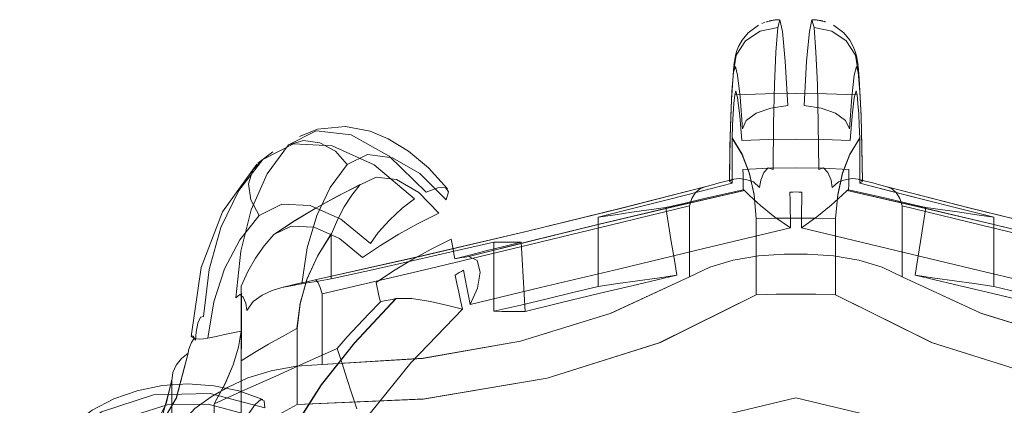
# Model space of a CAD drawing. Header units: metres. Extents: x -16.8 to 29.9, y -11.9 to 37.1.
# Tile 29 of 202: x -6.6439 to -6.6156, y 7.9704 to 7.9815. Entities that reach past the tile are written whole.
import ezdxf

# ---------------------------------------------------------------- set-up
doc = ezdxf.new("R2010")
doc.units = ezdxf.units.M
doc.layers.add('P-SANR-FIXT', color=7, linetype='Continuous', lineweight=5)

# ---------------------------------------------------------------- blocks, each defined once
blk = doc.blocks.new('TORNEIRA DE JARDIM COM BICO PARA MANGUEIRA - 1130_BC_Cromado-2213981-EXPLODE')
at = {"layer": 'P-SANR-FIXT'}
for p, q in [((-6.622475, 7.981388), (-6.622572, 7.98135)), ((-6.636654, 7.977659), (-6.637084, 7.977334)), ((-6.637564, 7.969165), (-6.637564, 7.97328))]:
    blk.add_line(p, q, dxfattribs=at)
for points in [[(-6.622063, 7.981461, 0), (-6.622071, 7.981461, 0), (-6.622079, 7.98146, 0), (-6.622087, 7.98146, 0), (-6.622095, 7.98146, 0), (-6.622103, 7.98146, 0), (-6.622111, 7.981459, 0), (-6.622119, 7.981459, 0), (-6.622127, 7.981458, 0), (-6.622135, 7.981458, 0), (-6.622143, 7.981457, 0), (-6.622159, 7.981456, 0), (-6.622174, 7.981454, 0), (-6.62219, 7.981453, 0), (-6.622205, 7.981451, 0), (-6.62222, 7.981449, 0), (-6.622235, 7.981447, 0), (-6.62225, 7.981445, 0), (-6.622279, 7.98144, 0), (-6.622286, 7.981438, 0), (-6.622294, 7.981437, 0), (-6.622301, 7.981436, 0), (-6.622308, 7.981434, 0), (-6.622315, 7.981433, 0), (-6.622322, 7.981431, 0), (-6.622329, 7.98143, 0), (-6.622336, 7.981428, 0), (-6.622343, 7.981427, 0), (-6.62235, 7.981425, 0), (-6.622357, 7.981423, 0), (-6.622411, 7.981409, 0), (-6.622417, 7.981407, 0), (-6.622424, 7.981405, 0), (-6.62243, 7.981403, 0), (-6.622437, 7.981401, 0), (-6.622443, 7.981399, 0)], [(-6.621825, 7.978988, 0), (-6.6219, 7.980268, 0), (-6.62198, 7.981123, 0), (-6.622056, 7.981458, 0), (-6.622117, 7.981234, 0)], [(-6.621068, 7.981234, 0), (-6.621129, 7.981458, 0), (-6.621204, 7.981123, 0), (-6.621285, 7.980266, 0), (-6.621359, 7.978988, 0)], [(-6.621122, 7.981461, 0), (-6.621114, 7.981461, 0), (-6.621105, 7.98146, 0), (-6.621097, 7.98146, 0), (-6.621089, 7.98146, 0), (-6.621081, 7.98146, 0), (-6.621073, 7.981459, 0), (-6.621065, 7.981459, 0), (-6.621057, 7.981458, 0), (-6.621049, 7.981458, 0), (-6.621042, 7.981457, 0), (-6.621026, 7.981456, 0), (-6.62101, 7.981454, 0), (-6.620995, 7.981453, 0), (-6.62098, 7.981451, 0), (-6.620965, 7.981449, 0), (-6.62095, 7.981447, 0), (-6.62092, 7.981442, 0), (-6.620891, 7.981437, 0), (-6.620884, 7.981436, 0), (-6.620877, 7.981434, 0), (-6.62087, 7.981433, 0), (-6.620862, 7.981431, 0), (-6.620855, 7.98143, 0), (-6.620849, 7.981428, 0), (-6.620842, 7.981426, 0), (-6.620835, 7.981425, 0), (-6.620828, 7.981423, 0), (-6.620774, 7.981409, 0), (-6.620767, 7.981407, 0), (-6.620761, 7.981405, 0), (-6.620754, 7.981403, 0), (-6.620748, 7.981401, 0), (-6.620741, 7.981399, 0)], [(-6.623388, 7.979956, 0), (-6.62331, 7.98044, 0), (-6.62304, 7.980853, 0), (-6.62262, 7.981132, 0), (-6.622117, 7.981234, 0)], [(-6.622117, 7.981234, 0), (-6.62262, 7.981132, 0), (-6.62304, 7.980853, 0), (-6.62331, 7.98044, 0), (-6.623388, 7.979956, 0)], [(-6.622673, 7.9813, 0), (-6.622967, 7.981081, 0), (-6.623141, 7.980869, 0), (-6.623241, 7.98069, 0), (-6.623299, 7.980544, 0), (-6.623334, 7.980422, 0), (-6.623381, 7.980155, 0)], [(-6.622117, 7.981234, 0), (-6.62217, 7.980525, 0), (-6.62221, 7.979594, 0), (-6.622236, 7.97847, 0), (-6.622248, 7.977156, 0)], [(-6.620936, 7.977156, 0), (-6.620948, 7.97847, 0), (-6.620975, 7.979598, 0), (-6.621015, 7.980527, 0), (-6.621068, 7.981234, 0)], [(-6.621068, 7.981234, 0), (-6.620562, 7.981131, 0), (-6.620142, 7.98085, 0), (-6.619873, 7.980437, 0), (-6.619796, 7.979956, 0)], [(-6.619796, 7.979956, 0), (-6.619873, 7.980437, 0), (-6.620142, 7.98085, 0), (-6.620561, 7.981131, 0), (-6.621068, 7.981234, 0)], [(-6.620511, 7.9813, 0), (-6.620217, 7.981081, 0), (-6.620044, 7.980869, 0), (-6.619944, 7.98069, 0), (-6.619886, 7.980544, 0), (-6.61985, 7.980422, 0), (-6.619803, 7.980155, 0)], [(-6.623384, 7.980135, 0), (-6.623452, 7.979159, 0), (-6.62349, 7.978089, 0), (-6.623509, 7.976812, 0)], [(-6.623507, 7.976808, 0), (-6.623492, 7.97781, 0), (-6.623468, 7.978674, 0), (-6.623433, 7.979396, 0), (-6.623388, 7.979956, 0)], [(-6.623388, 7.979956, 0), (-6.623336, 7.980113, 0), (-6.623271, 7.979866, 0), (-6.6232, 7.979245, 0), (-6.623132, 7.978317, 0)], [(-6.620053, 7.978317, 0), (-6.619985, 7.979243, 0), (-6.619914, 7.979866, 0), (-6.619848, 7.980113, 0), (-6.619796, 7.979956, 0)], [(-6.619675, 7.976812, 0), (-6.619713, 7.978699, 0), (-6.619769, 7.979771, 0), (-6.619801, 7.980135, 0)], [(-6.619796, 7.979956, 0), (-6.619752, 7.979398, 0), (-6.619717, 7.978678, 0), (-6.619692, 7.97781, 0), (-6.619678, 7.976808, 0)], [(-6.62315, 7.977982, 0), (-6.623208, 7.9787, 0), (-6.623271, 7.979216, 0), (-6.623324, 7.979411, 0), (-6.623355, 7.979295, 0)], [(-6.61983, 7.979295, 0), (-6.619861, 7.979411, 0), (-6.619913, 7.979216, 0), (-6.619976, 7.9787, 0), (-6.620034, 7.977982, 0)], [(-6.623355, 7.979295, 0), (-6.623379, 7.979047, 0), (-6.623399, 7.978757, 0), (-6.623416, 7.978426, 0), (-6.623429, 7.978057, 0)], [(-6.61983, 7.979295, 0), (-6.62071, 7.979329, 0), (-6.621592, 7.97934, 0), (-6.622475, 7.979329, 0), (-6.623355, 7.979295, 0)], [(-6.623355, 7.979295, 0), (-6.622475, 7.979329, 0), (-6.621592, 7.97934, 0), (-6.62071, 7.979329, 0), (-6.61983, 7.979295, 0)], [(-6.619755, 7.978057, 0), (-6.619769, 7.978426, 0), (-6.619785, 7.978757, 0), (-6.619806, 7.979047, 0), (-6.61983, 7.979295, 0)], [(-6.623132, 7.978317, 0), (-6.623022, 7.978558, 0), (-6.622737, 7.978769, 0), (-6.622317, 7.97892, 0), (-6.621825, 7.978988, 0)], [(-6.621359, 7.978988, 0), (-6.620868, 7.97892, 0), (-6.620448, 7.978769, 0), (-6.620162, 7.978558, 0), (-6.620053, 7.978317, 0)], [(-6.636206, 7.977864, 0), (-6.635407, 7.978265, 0), (-6.634399, 7.978153, 0), (-6.633302, 7.977539, 0), (-6.632243, 7.976497, 0)], [(-6.631624, 7.976591, 0), (-6.632174, 7.977197, 0), (-6.632749, 7.97768, 0), (-6.63333, 7.978036, 0), (-6.633851, 7.978252, 0), (-6.634568, 7.978389, 0), (-6.63537, 7.97831, 0), (-6.635887, 7.978102, 0)], [(-6.636207, 7.977864, 0), (-6.635776, 7.977986, 0), (-6.635301, 7.977919, 0), (-6.634856, 7.977676, 0), (-6.634511, 7.977296, 0)], [(-6.634511, 7.977296, 0), (-6.634856, 7.977676, 0), (-6.635301, 7.977919, 0), (-6.635776, 7.977986, 0), (-6.636206, 7.977864, 0)], [(-6.622734, 7.975737, 0), (-6.622795, 7.976417, 0), (-6.622932, 7.977038, 0), (-6.623143, 7.977589, 0), (-6.62343, 7.978064, 0)], [(-6.62343, 7.978064, 0), (-6.62343, 7.977739, 0), (-6.62343, 7.977413, 0), (-6.62343, 7.977088, 0), (-6.62343, 7.976762, 0)], [(-6.623429, 7.978057, 0), (-6.623148, 7.977595, 0), (-6.622937, 7.977055, 0), (-6.622798, 7.976436, 0), (-6.622734, 7.975737, 0)], [(-6.620034, 7.977982, 0), (-6.620812, 7.978015, 0), (-6.621592, 7.978026, 0), (-6.622373, 7.978015, 0), (-6.62315, 7.977982, 0)], [(-6.619755, 7.978064, 0), (-6.620042, 7.977587, 0), (-6.620254, 7.977032, 0), (-6.620389, 7.976416, 0), (-6.620451, 7.975737, 0)], [(-6.62045, 7.975737, 0), (-6.620387, 7.976436, 0), (-6.620248, 7.977055, 0), (-6.620036, 7.977595, 0), (-6.619755, 7.978057, 0)], [(-6.619755, 7.976762, 0), (-6.619755, 7.977088, 0), (-6.619755, 7.977413, 0), (-6.619755, 7.977739, 0), (-6.619755, 7.978064, 0)], [(-6.637722, 7.973456, 0), (-6.637581, 7.9748, 0), (-6.637278, 7.975995, 0), (-6.636816, 7.977025, 0), (-6.636207, 7.977864, 0)], [(-6.632572, 7.976307, 0), (-6.63374, 7.97729, 0), (-6.634949, 7.977836, 0), (-6.636062, 7.977887, 0), (-6.636948, 7.977436, 0)], [(-6.636948, 7.977436, 0), (-6.637635, 7.97655, 0), (-6.638153, 7.975486, 0), (-6.638492, 7.974275, 0), (-6.638649, 7.97292, 0)], [(-6.63705, 7.97583, 0), (-6.637288, 7.976276, 0), (-6.637352, 7.976738, 0), (-6.637232, 7.977146, 0), (-6.636948, 7.977436, 0)], [(-6.636948, 7.977436, 0), (-6.637232, 7.977146, 0), (-6.637352, 7.976738, 0), (-6.637288, 7.976276, 0), (-6.63705, 7.97583, 0)], [(-6.631666, 7.976276, 0), (-6.632423, 7.977037, 0), (-6.633209, 7.977489, 0), (-6.633933, 7.977579, 0), (-6.634511, 7.977296, 0)], [(-6.639007, 7.972351, 0), (-6.638723, 7.974335, 0), (-6.638107, 7.975931, 0), (-6.637112, 7.977306, 0)], [(-6.634511, 7.977296, 0), (-6.635003, 7.976631, 0), (-6.635389, 7.975827, 0), (-6.635665, 7.974899, 0), (-6.635824, 7.973863, 0)], [(-6.623118, 7.977154, 0), (-6.622356, 7.977186, 0), (-6.621592, 7.977197, 0), (-6.620828, 7.977186, 0), (-6.620066, 7.977154, 0)], [(-6.623109, 7.976569, 0), (-6.623111, 7.976715, 0), (-6.623114, 7.976862, 0), (-6.623116, 7.977008, 0), (-6.623118, 7.977154, 0)], [(-6.622248, 7.977156, 0), (-6.622389, 7.977195, 0), (-6.622515, 7.977066, 0), (-6.622605, 7.976849, 0), (-6.62264, 7.976629, 0)], [(-6.620545, 7.976629, 0), (-6.620579, 7.976849, 0), (-6.620669, 7.977066, 0), (-6.620795, 7.977196, 0), (-6.620936, 7.977156, 0)], [(-6.620066, 7.977154, 0), (-6.620069, 7.977008, 0), (-6.620071, 7.976862, 0), (-6.620073, 7.976715, 0), (-6.620076, 7.976569, 0)], [(-6.63414, 7.976715, 0), (-6.633682, 7.976934, 0), (-6.633093, 7.976867, 0), (-6.632456, 7.976488, 0), (-6.631872, 7.975896, 0)], [(-6.623382, 7.976869, 0), (-6.623597, 7.976816, 0), (-6.623803, 7.976765, 0), (-6.623998, 7.976715, 0), (-6.62418, 7.976667, 0)], [(-6.623382, 7.976869, 0), (-6.623446, 7.976846, 0), (-6.623487, 7.976829, 0), (-6.623507, 7.976816, 0), (-6.623509, 7.976812, 0)], [(-6.623507, 7.976808, 0), (-6.623507, 7.976817, 0), (-6.623488, 7.976829, 0), (-6.623447, 7.976847, 0), (-6.623382, 7.976869, 0)], [(-6.62264, 7.976629, 0), (-6.622815, 7.976796, 0), (-6.623037, 7.976865, 0), (-6.62323, 7.976889, 0), (-6.623382, 7.976869, 0)], [(-6.619803, 7.976869, 0), (-6.619954, 7.976888, 0), (-6.620148, 7.976865, 0), (-6.620369, 7.976796, 0), (-6.620545, 7.976629, 0)], [(-6.619675, 7.976812, 0), (-6.619677, 7.976817, 0), (-6.619697, 7.976829, 0), (-6.619738, 7.976847, 0), (-6.619803, 7.976869, 0)], [(-6.619005, 7.976667, 0), (-6.619186, 7.976715, 0), (-6.619381, 7.976765, 0), (-6.619587, 7.976816, 0), (-6.619803, 7.976869, 0)], [(-6.619803, 7.976869, 0), (-6.619738, 7.976847, 0), (-6.619697, 7.976829, 0), (-6.619677, 7.976817, 0), (-6.619678, 7.976808, 0)], [(-6.634139, 7.976716, 0), (-6.634807, 7.976378, 0), (-6.635441, 7.976029, 0), (-6.636047, 7.975663, 0), (-6.636631, 7.975277, 0)], [(-6.636629, 7.975278, 0), (-6.636045, 7.975664, 0), (-6.635441, 7.976029, 0), (-6.63481, 7.976377, 0), (-6.63414, 7.976715, 0)], [(-6.62418, 7.976667, 0), (-6.626586, 7.976046, 0), (-6.629362, 7.975366, 0), (-6.632367, 7.974663, 0), (-6.635437, 7.973975, 0)], [(-6.635437, 7.973975, 0), (-6.63234, 7.974669, 0), (-6.629362, 7.975366, 0), (-6.626609, 7.97604, 0), (-6.62418, 7.976667, 0)], [(-6.634967, 7.975297, 0), (-6.634796, 7.975704, 0), (-6.6346, 7.976078, 0), (-6.634381, 7.976416, 0), (-6.634139, 7.976716, 0)], [(-6.632243, 7.976497, 0), (-6.631907, 7.976627, 0), (-6.63168, 7.97663, 0), (-6.631595, 7.976507, 0), (-6.631666, 7.976276, 0)], [(-6.62729, 7.975782, 0), (-6.626258, 7.976037, 0), (-6.625266, 7.976286, 0), (-6.624321, 7.976529, 0), (-6.62343, 7.976762, 0)], [(-6.62343, 7.976762, 0), (-6.624322, 7.976528, 0), (-6.625266, 7.976286, 0), (-6.626256, 7.976037, 0), (-6.62729, 7.975782, 0)], [(-6.623109, 7.976569, 0), (-6.623671, 7.976442, 0), (-6.62423, 7.976314, 0), (-6.624785, 7.976187, 0), (-6.625336, 7.976059, 0)], [(-6.625336, 7.976059, 0), (-6.624785, 7.976187, 0), (-6.62423, 7.976314, 0), (-6.623671, 7.976442, 0), (-6.623109, 7.976569, 0)], [(-6.62418, 7.976667, 0), (-6.624344, 7.976605, 0), (-6.624483, 7.976486, 0), (-6.62459, 7.976316, 0), (-6.624657, 7.976107, 0)], [(-6.62343, 7.976762, 0), (-6.623449, 7.976774, 0), (-6.623468, 7.976785, 0), (-6.623487, 7.976797, 0), (-6.623507, 7.976808, 0)], [(-6.623073, 7.976548, 0), (-6.623082, 7.976553, 0), (-6.623091, 7.976558, 0), (-6.6231, 7.976564, 0), (-6.623109, 7.976569, 0)], [(-6.620076, 7.976569, 0), (-6.620085, 7.976564, 0), (-6.620094, 7.976558, 0), (-6.620103, 7.976553, 0), (-6.620112, 7.976548, 0)], [(-6.620076, 7.976569, 0), (-6.619514, 7.976442, 0), (-6.618955, 7.976314, 0), (-6.618399, 7.976187, 0), (-6.617848, 7.976059, 0)], [(-6.617848, 7.976059, 0), (-6.618399, 7.976187, 0), (-6.618955, 7.976314, 0), (-6.619514, 7.976442, 0), (-6.620076, 7.976569, 0)], [(-6.619678, 7.976808, 0), (-6.619697, 7.976797, 0), (-6.619716, 7.976785, 0), (-6.619735, 7.976774, 0), (-6.619755, 7.976762, 0)], [(-6.615895, 7.975782, 0), (-6.616928, 7.976037, 0), (-6.617919, 7.976286, 0), (-6.618863, 7.976528, 0), (-6.619755, 7.976762, 0)], [(-6.619755, 7.976762, 0), (-6.618864, 7.976529, 0), (-6.617919, 7.976286, 0), (-6.616927, 7.976037, 0), (-6.615895, 7.975782, 0)], [(-6.607748, 7.973975, 0), (-6.610817, 7.974663, 0), (-6.613823, 7.975366, 0), (-6.616599, 7.976046, 0), (-6.619005, 7.976667, 0)], [(-6.618528, 7.976107, 0), (-6.618595, 7.976316, 0), (-6.618701, 7.976486, 0), (-6.618841, 7.976605, 0), (-6.619005, 7.976667, 0)], [(-6.619005, 7.976667, 0), (-6.616575, 7.97604, 0), (-6.613823, 7.975366, 0), (-6.610845, 7.974669, 0), (-6.607748, 7.973975, 0)], [(-6.633843, 7.975019, 0), (-6.633618, 7.97534, 0), (-6.633298, 7.975696, 0), (-6.632932, 7.976035, 0), (-6.632572, 7.976307, 0)], [(-6.631015, 7.974648, 0), (-6.629212, 7.975101, 0), (-6.627257, 7.975577, 0), (-6.625193, 7.976063, 0), (-6.623073, 7.976548, 0)], [(-6.623072, 7.976547, 0), (-6.6252, 7.976061, 0), (-6.627253, 7.975577, 0), (-6.629199, 7.975104, 0), (-6.631009, 7.974649, 0)], [(-6.621748, 7.975471, 0), (-6.622195, 7.975784, 0), (-6.622608, 7.976115, 0), (-6.622932, 7.976407, 0), (-6.623072, 7.976547, 0)], [(-6.62142, 7.976504, 0), (-6.621506, 7.976504, 0), (-6.621592, 7.976505, 0), (-6.621678, 7.976504, 0), (-6.621764, 7.976504, 0)], [(-6.621764, 7.976504, 0), (-6.62176, 7.976246, 0), (-6.621756, 7.975988, 0), (-6.621752, 7.97573, 0), (-6.621748, 7.975471, 0)], [(-6.620112, 7.976547, 0), (-6.620256, 7.976413, 0), (-6.620573, 7.976127, 0), (-6.620986, 7.975789, 0), (-6.621436, 7.975471, 0)], [(-6.621436, 7.975471, 0), (-6.621432, 7.97573, 0), (-6.621428, 7.975988, 0), (-6.621424, 7.976246, 0), (-6.62142, 7.976504, 0)], [(-6.620112, 7.976548, 0), (-6.617991, 7.976063, 0), (-6.615928, 7.975577, 0), (-6.613972, 7.975101, 0), (-6.612169, 7.974648, 0)], [(-6.612176, 7.974649, 0), (-6.613985, 7.975104, 0), (-6.615932, 7.975577, 0), (-6.617985, 7.976061, 0), (-6.620112, 7.976547, 0)], [(-6.63705, 7.97583, 0), (-6.636398, 7.976156, 0), (-6.635583, 7.976119, 0), (-6.634698, 7.975726, 0), (-6.633843, 7.975019, 0)], [(-6.635232, 7.973578, 0), (-6.632323, 7.974259, 0), (-6.629525, 7.974924, 0), (-6.626939, 7.975547, 0), (-6.624657, 7.976107, 0)], [(-6.624657, 7.976107, 0), (-6.626939, 7.975548, 0), (-6.629525, 7.974925, 0), (-6.632323, 7.97426, 0), (-6.635232, 7.973578, 0)], [(-6.625336, 7.976059, 0), (-6.625825, 7.97599, 0), (-6.626313, 7.97592, 0), (-6.626801, 7.975851, 0), (-6.62729, 7.975782, 0)], [(-6.625024, 7.97411, 0), (-6.625102, 7.974597, 0), (-6.62518, 7.975084, 0), (-6.625258, 7.975572, 0), (-6.625336, 7.976059, 0)], [(-6.624657, 7.976107, 0), (-6.624657, 7.975596, 0), (-6.624657, 7.975086, 0), (-6.624657, 7.974576, 0), (-6.624657, 7.974066, 0)], [(-6.618528, 7.974066, 0), (-6.618528, 7.974576, 0), (-6.618528, 7.975086, 0), (-6.618528, 7.975596, 0), (-6.618528, 7.976107, 0)], [(-6.618528, 7.976107, 0), (-6.616245, 7.975547, 0), (-6.613659, 7.974924, 0), (-6.610862, 7.97426, 0), (-6.607953, 7.973578, 0)], [(-6.607953, 7.973578, 0), (-6.610862, 7.97426, 0), (-6.613659, 7.974925, 0), (-6.616245, 7.975548, 0), (-6.618528, 7.976107, 0)], [(-6.617848, 7.976059, 0), (-6.617926, 7.975572, 0), (-6.618004, 7.975084, 0), (-6.618082, 7.974597, 0), (-6.61816, 7.97411, 0)], [(-6.615895, 7.975782, 0), (-6.616383, 7.975851, 0), (-6.616872, 7.97592, 0), (-6.61736, 7.97599, 0), (-6.617848, 7.976059, 0)], [(-6.638531, 7.972299, 0), (-6.638352, 7.973348, 0), (-6.638044, 7.974291, 0), (-6.637607, 7.975126, 0), (-6.63705, 7.97583, 0)], [(-6.631872, 7.975896, 0), (-6.632468, 7.975599, 0), (-6.633027, 7.975291, 0), (-6.63356, 7.974968, 0), (-6.634075, 7.974624, 0)], [(-6.62729, 7.975782, 0), (-6.62729, 7.975283, 0), (-6.62729, 7.974785, 0), (-6.62729, 7.974287, 0), (-6.62729, 7.973788, 0)], [(-6.622734, 7.975737, 0), (-6.622164, 7.975751, 0), (-6.621592, 7.975755, 0), (-6.621021, 7.975751, 0), (-6.62045, 7.975737, 0)], [(-6.622734, 7.973548, 0), (-6.622734, 7.974095, 0), (-6.622734, 7.974643, 0), (-6.622734, 7.97519, 0), (-6.622734, 7.975737, 0)], [(-6.620451, 7.975737, 0), (-6.620451, 7.97519, 0), (-6.620451, 7.974643, 0), (-6.620451, 7.974095, 0), (-6.620451, 7.973548, 0)], [(-6.615895, 7.973788, 0), (-6.615895, 7.974287, 0), (-6.615895, 7.974785, 0), (-6.615895, 7.975283, 0), (-6.615895, 7.975782, 0)], [(-6.634075, 7.974624, 0), (-6.63474, 7.975169, 0), (-6.635466, 7.975497, 0), (-6.636128, 7.975521, 0), (-6.636629, 7.975278, 0)], [(-6.621748, 7.975471, 0), (-6.624242, 7.974877, 0), (-6.626667, 7.974298, 0), (-6.628944, 7.973753, 0), (-6.630975, 7.973265, 0)], [(-6.630975, 7.973265, 0), (-6.628944, 7.973753, 0), (-6.626667, 7.974298, 0), (-6.624242, 7.974877, 0), (-6.621748, 7.975471, 0)], [(-6.61221, 7.973265, 0), (-6.614247, 7.973755, 0), (-6.616517, 7.974298, 0), (-6.618951, 7.974879, 0), (-6.621436, 7.975471, 0)], [(-6.621436, 7.975471, 0), (-6.618951, 7.974879, 0), (-6.616517, 7.974298, 0), (-6.614247, 7.973755, 0), (-6.61221, 7.973265, 0)], [(-6.636631, 7.975277, 0), (-6.636907, 7.974958, 0), (-6.637155, 7.974603, 0), (-6.637374, 7.974216, 0), (-6.637564, 7.973798, 0)], [(-6.635962, 7.972573, 0), (-6.635867, 7.97331, 0), (-6.635663, 7.974011, 0), (-6.635361, 7.974674, 0), (-6.634967, 7.975297, 0)], [(-6.634972, 7.975304, 0), (-6.635373, 7.974662, 0), (-6.635673, 7.973985, 0), (-6.635868, 7.973289, 0), (-6.635957, 7.972575, 0)], [(-6.634972, 7.974002, 0), (-6.634972, 7.974327, 0), (-6.634972, 7.974653, 0), (-6.634972, 7.974978, 0), (-6.634972, 7.975304, 0)], [(-6.633679, 7.973899, 0), (-6.63318, 7.974233, 0), (-6.632653, 7.974552, 0), (-6.6321, 7.974856, 0), (-6.631521, 7.975145, 0)], [(-6.631521, 7.975145, 0), (-6.631494, 7.975004, 0), (-6.631467, 7.974864, 0), (-6.631441, 7.974724, 0), (-6.631414, 7.974583, 0)], [(-6.634972, 7.974002, 0), (-6.633785, 7.974265, 0), (-6.632604, 7.974531, 0), (-6.631435, 7.974798, 0), (-6.630288, 7.975065, 0)], [(-6.630288, 7.975065, 0), (-6.631436, 7.974798, 0), (-6.632604, 7.974531, 0), (-6.633784, 7.974265, 0), (-6.634972, 7.974002, 0)], [(-6.629509, 7.975061, 0), (-6.629999, 7.97494, 0), (-6.630481, 7.974819, 0), (-6.630952, 7.974701, 0), (-6.631414, 7.974583, 0)], [(-6.631414, 7.974583, 0), (-6.630952, 7.974701, 0), (-6.630481, 7.974819, 0), (-6.629999, 7.97494, 0), (-6.629509, 7.975061, 0)], [(-6.630288, 7.975065, 0), (-6.630093, 7.975064, 0), (-6.629898, 7.975063, 0), (-6.629704, 7.975062, 0), (-6.629509, 7.975061, 0)], [(-6.630288, 7.973071, 0), (-6.630288, 7.97357, 0), (-6.630288, 7.974068, 0), (-6.630288, 7.974566, 0), (-6.630288, 7.975065, 0)], [(-6.629509, 7.975061, 0), (-6.629478, 7.974563, 0), (-6.629447, 7.974064, 0), (-6.629416, 7.973566, 0), (-6.629385, 7.973067, 0)], [(-6.631414, 7.974583, 0), (-6.631314, 7.974599, 0), (-6.631215, 7.974616, 0), (-6.631115, 7.974632, 0), (-6.631015, 7.974648, 0)], [(-6.631009, 7.974649, 0), (-6.630769, 7.974538, 0), (-6.630688, 7.974196, 0), (-6.630765, 7.97374, 0), (-6.630975, 7.973265, 0)], [(-6.624657, 7.974066, 0), (-6.624073, 7.974337, 0), (-6.6234, 7.974543, 0), (-6.622671, 7.974672, 0), (-6.621927, 7.974719, 0)], [(-6.621927, 7.974719, 0), (-6.62176, 7.97472, 0), (-6.621592, 7.97472, 0), (-6.621425, 7.97472, 0), (-6.621258, 7.974719, 0)], [(-6.621258, 7.974719, 0), (-6.620513, 7.974672, 0), (-6.619784, 7.974543, 0), (-6.619111, 7.974337, 0), (-6.618528, 7.974066, 0)], [(-6.635824, 7.973863, 0), (-6.635611, 7.973898, 0), (-6.635398, 7.973932, 0), (-6.635185, 7.973967, 0), (-6.634972, 7.974002, 0)], [(-6.624657, 7.974066, 0), (-6.626939, 7.973008, 0), (-6.629525, 7.972217, 0), (-6.632323, 7.971721, 0), (-6.635232, 7.971537, 0)], [(-6.635232, 7.971537, 0), (-6.632348, 7.971718, 0), (-6.629525, 7.972217, 0), (-6.626917, 7.973017, 0), (-6.624657, 7.974066, 0)], [(-6.631165, 7.974256, 0), (-6.631226, 7.974221, 0), (-6.631287, 7.974186, 0), (-6.631348, 7.974151, 0), (-6.631408, 7.974115, 0)], [(-6.631408, 7.974115, 0), (-6.631355, 7.973871, 0), (-6.631301, 7.973627, 0), (-6.631248, 7.973382, 0), (-6.631195, 7.973138, 0)], [(-6.630975, 7.973265, 0), (-6.631022, 7.973513, 0), (-6.63107, 7.97376, 0), (-6.631117, 7.974008, 0), (-6.631165, 7.974256, 0)], [(-6.629385, 7.973067, 0), (-6.628343, 7.973323, 0), (-6.627265, 7.973582, 0), (-6.626158, 7.973845, 0), (-6.625024, 7.97411, 0)], [(-6.625024, 7.97411, 0), (-6.626157, 7.973845, 0), (-6.627265, 7.973582, 0), (-6.628344, 7.973322, 0), (-6.629385, 7.973067, 0)], [(-6.62729, 7.973788, 0), (-6.626723, 7.973869, 0), (-6.626157, 7.973949, 0), (-6.625591, 7.974029, 0), (-6.625024, 7.97411, 0)], [(-6.607953, 7.971537, 0), (-6.610862, 7.971721, 0), (-6.613659, 7.972217, 0), (-6.616245, 7.973008, 0), (-6.618528, 7.974066, 0)], [(-6.618528, 7.974066, 0), (-6.616267, 7.973017, 0), (-6.613659, 7.972217, 0), (-6.610836, 7.971718, 0), (-6.607953, 7.971537, 0)], [(-6.6138, 7.973067, 0), (-6.614841, 7.973322, 0), (-6.615919, 7.973582, 0), (-6.617028, 7.973845, 0), (-6.61816, 7.97411, 0)], [(-6.61816, 7.97411, 0), (-6.617594, 7.974029, 0), (-6.617028, 7.973949, 0), (-6.616461, 7.973869, 0), (-6.615895, 7.973788, 0)], [(-6.61816, 7.97411, 0), (-6.617027, 7.973845, 0), (-6.615919, 7.973582, 0), (-6.614842, 7.973323, 0), (-6.6138, 7.973067, 0)], [(-6.637571, 7.971643, 0), (-6.637569, 7.972308, 0), (-6.637565, 7.972898, 0), (-6.637564, 7.973398, 0), (-6.637571, 7.973804, 0)], [(-6.637571, 7.973804, 0), (-6.637571, 7.973478, 0), (-6.637571, 7.973153, 0), (-6.637571, 7.972827, 0), (-6.637571, 7.972502, 0)], [(-6.637564, 7.973798, 0), (-6.637554, 7.973407, 0), (-6.637556, 7.972918, 0), (-6.637562, 7.972331, 0), (-6.637567, 7.971646, 0)], [(-6.636394, 7.973757, 0), (-6.636678, 7.973672, 0), (-6.636961, 7.973535, 0), (-6.637225, 7.97335, 0), (-6.637405, 7.973098, 0)], [(-6.635437, 7.973975, 0), (-6.63568, 7.973921, 0), (-6.635922, 7.973867, 0), (-6.636161, 7.973812, 0), (-6.636394, 7.973757, 0)], [(-6.635824, 7.973863, 0), (-6.635944, 7.973842, 0), (-6.636079, 7.973818, 0), (-6.636229, 7.97379, 0), (-6.636394, 7.973757, 0)], [(-6.636394, 7.973757, 0), (-6.636229, 7.97379, 0), (-6.636079, 7.973818, 0), (-6.635944, 7.973842, 0), (-6.635824, 7.973863, 0)], [(-6.635232, 7.973578, 0), (-6.635294, 7.973756, 0), (-6.635351, 7.973887, 0), (-6.635399, 7.973961, 0), (-6.635437, 7.973975, 0)], [(-6.633559, 7.973345, 0), (-6.633589, 7.973483, 0), (-6.633619, 7.973622, 0), (-6.633649, 7.97376, 0), (-6.633679, 7.973899, 0)], [(-6.62729, 7.973788, 0), (-6.628017, 7.973611, 0), (-6.62876, 7.973433, 0), (-6.629517, 7.973252, 0), (-6.630288, 7.973071, 0)], [(-6.630288, 7.973071, 0), (-6.629518, 7.973252, 0), (-6.62876, 7.973433, 0), (-6.628016, 7.973611, 0), (-6.62729, 7.973788, 0)], [(-6.615895, 7.973788, 0), (-6.615168, 7.973611, 0), (-6.614425, 7.973433, 0), (-6.613667, 7.973252, 0), (-6.612897, 7.973071, 0)], [(-6.612897, 7.973071, 0), (-6.613667, 7.973252, 0), (-6.614425, 7.973433, 0), (-6.615168, 7.973611, 0), (-6.615895, 7.973788, 0)], [(-6.637405, 7.973098, 0), (-6.637435, 7.973303, 0), (-6.63751, 7.97348, 0), (-6.637611, 7.973555, 0), (-6.637722, 7.973456, 0)], [(-6.636399, 7.968854, 0), (-6.63597, 7.969841, 0), (-6.635267, 7.970952, 0), (-6.634305, 7.972161, 0), (-6.633109, 7.973439, 0)], [(-6.633102, 7.973441, 0), (-6.634301, 7.972159, 0), (-6.635258, 7.970955, 0), (-6.635958, 7.969849, 0), (-6.636389, 7.968859, 0)], [(-6.635957, 7.970386, 0), (-6.632288, 7.970549, 0), (-6.62876, 7.971151, 0), (-6.625527, 7.972165, 0), (-6.622734, 7.973548, 0)], [(-6.622734, 7.973548, 0), (-6.625493, 7.972179, 0), (-6.62876, 7.971151, 0), (-6.632329, 7.970544, 0), (-6.635957, 7.970386, 0)], [(-6.635232, 7.971537, 0), (-6.635232, 7.972047, 0), (-6.635232, 7.972557, 0), (-6.635232, 7.973068, 0), (-6.635232, 7.973578, 0)], [(-6.633109, 7.973439, 0), (-6.633222, 7.973416, 0), (-6.633334, 7.973392, 0), (-6.633446, 7.973369, 0), (-6.633559, 7.973345, 0)], [(-6.631195, 7.973138, 0), (-6.631617, 7.973242, 0), (-6.632118, 7.973355, 0), (-6.632655, 7.973441, 0), (-6.633102, 7.973441, 0)], [(-6.620451, 7.973548, 0), (-6.621021, 7.973561, 0), (-6.621592, 7.973565, 0), (-6.622163, 7.973561, 0), (-6.622734, 7.973548, 0)], [(-6.620451, 7.973548, 0), (-6.617657, 7.972165, 0), (-6.614425, 7.971151, 0), (-6.610896, 7.970549, 0), (-6.607228, 7.970386, 0)], [(-6.607228, 7.970386, 0), (-6.610856, 7.970544, 0), (-6.614425, 7.971151, 0), (-6.617691, 7.972179, 0), (-6.620451, 7.973548, 0)], [(-6.633559, 7.973345, 0), (-6.633892, 7.973003, 0), (-6.634211, 7.972666, 0), (-6.634515, 7.972333, 0), (-6.634804, 7.972004, 0)], [(-6.634804, 7.972004, 0), (-6.634515, 7.972333, 0), (-6.634211, 7.972666, 0), (-6.633892, 7.973003, 0), (-6.633559, 7.973345, 0)], [(-6.638649, 7.97292, 0), (-6.638738, 7.972904, 0), (-6.638816, 7.972726, 0), (-6.638868, 7.972475, 0), (-6.638886, 7.972243, 0)], [(-6.631195, 7.973138, 0), (-6.632685, 7.971591, 0), (-6.633845, 7.970154, 0), (-6.634631, 7.968876, 0), (-6.635017, 7.967811, 0)], [(-6.635017, 7.967811, 0), (-6.634631, 7.968877, 0), (-6.633845, 7.970154, 0), (-6.632684, 7.971591, 0), (-6.631195, 7.973138, 0)], [(-6.629385, 7.973067, 0), (-6.629611, 7.973068, 0), (-6.629836, 7.973069, 0), (-6.630062, 7.97307, 0), (-6.630288, 7.973071, 0)], [(-6.638886, 7.972243, 0), (-6.638954, 7.972352, 0), (-6.639003, 7.972356, 0), (-6.638995, 7.972335, 0), (-6.638924, 7.972296, 0)], [(-6.638531, 7.9723, 0), (-6.638652, 7.972279, 0), (-6.638759, 7.972271, 0), (-6.638851, 7.972276, 0), (-6.638924, 7.972296, 0)], [(-6.638924, 7.972296, 0), (-6.638851, 7.972276, 0), (-6.638759, 7.97227, 0), (-6.638652, 7.972278, 0), (-6.638531, 7.972299, 0)], [(-6.637571, 7.972502, 0), (-6.637811, 7.972451, 0), (-6.638051, 7.972401, 0), (-6.638291, 7.97235, 0), (-6.638531, 7.9723, 0)], [(-6.638345, 7.970413, 0), (-6.638033, 7.970989, 0), (-6.637798, 7.971532, 0), (-6.637644, 7.972037, 0), (-6.637571, 7.972502, 0)], [(-6.637571, 7.972502, 0), (-6.637644, 7.972037, 0), (-6.637798, 7.971532, 0), (-6.638032, 7.97099, 0), (-6.638345, 7.970413, 0)], [(-6.637567, 7.971646, 0), (-6.637181, 7.971887, 0), (-6.636785, 7.972122, 0), (-6.63638, 7.97235, 0), (-6.635962, 7.972573, 0)], [(-6.635957, 7.972575, 0), (-6.635957, 7.972028, 0), (-6.635957, 7.97148, 0), (-6.635957, 7.970933, 0), (-6.635957, 7.970386, 0)], [(-6.638924, 7.972296, 0), (-6.638996, 7.972175, 0), (-6.639049, 7.972061, 0), (-6.639082, 7.971957, 0), (-6.639096, 7.971863, 0)], [(-6.639096, 7.971863, 0), (-6.639429, 7.970586, 0), (-6.64035, 7.969022, 0), (-6.641824, 7.967248, 0), (-6.643759, 7.965363, 0)], [(-6.643759, 7.965363, 0), (-6.641809, 7.967264, 0), (-6.64035, 7.969022, 0), (-6.639435, 7.970573, 0), (-6.639096, 7.971863, 0)], [(-6.639096, 7.971863, 0), (-6.63929, 7.971715, 0), (-6.63944, 7.971526, 0), (-6.639533, 7.971308, 0), (-6.639566, 7.971075, 0)], [(-6.634804, 7.972004, 0), (-6.635689, 7.971606, 0), (-6.636574, 7.971209, 0), (-6.63746, 7.970811, 0), (-6.638345, 7.970413, 0)], [(-6.634239, 7.970265, 0), (-6.63438, 7.9707, 0), (-6.634521, 7.971134, 0), (-6.634663, 7.971569, 0), (-6.634804, 7.972004, 0)], [(-6.637961, 7.970884, 0), (-6.637378, 7.971155, 0), (-6.636705, 7.971361, 0), (-6.635976, 7.97149, 0), (-6.635232, 7.971537, 0)], [(-6.637571, 7.969453, 0), (-6.637571, 7.970001, 0), (-6.637571, 7.970548, 0), (-6.637571, 7.971096, 0), (-6.637571, 7.971643, 0)], [(-6.643946, 7.96497, 0), (-6.642114, 7.966786, 0), (-6.640744, 7.968447, 0), (-6.639884, 7.969894, 0), (-6.639566, 7.971075, 0)], [(-6.639566, 7.971075, 0), (-6.639884, 7.969894, 0), (-6.640744, 7.968447, 0), (-6.642114, 7.966786, 0), (-6.643946, 7.96497, 0)], [(-6.643897, 7.965312, 0), (-6.641958, 7.967207, 0), (-6.640876, 7.968481, 0), (-6.640279, 7.969333, 0), (-6.639728, 7.970405, 0), (-6.639565, 7.971106, 0)], [(-6.63694, 7.970536, 0), (-6.637632, 7.97078, 0), (-6.638359, 7.970931, 0), (-6.639105, 7.970983, 0), (-6.639846, 7.970935, 0), (-6.640565, 7.970788, 0), (-6.641237, 7.970549, 0), (-6.641854, 7.970223, 0), (-6.642393, 7.969824, 0), (-6.642687, 7.969545, 0)], [(-6.639566, 7.971075, 0), (-6.639566, 7.970565, 0), (-6.639566, 7.970055, 0), (-6.639566, 7.969545, 0), (-6.639566, 7.969035, 0)], [(-6.638435, 7.970611, 0), (-6.638318, 7.97068, 0), (-6.6382, 7.970748, 0), (-6.638081, 7.970816, 0), (-6.637961, 7.970884, 0)], [(-6.642784, 7.969301, 0), (-6.641593, 7.970178, 0), (-6.640092, 7.970666, 0), (-6.63846, 7.970705, 0), (-6.636887, 7.970292, 0)], [(-6.639566, 7.969035, 0), (-6.639485, 7.969465, 0), (-6.639261, 7.969885, 0), (-6.638904, 7.970274, 0), (-6.638435, 7.970611, 0)], [(-6.637378, 7.970092, 0), (-6.638516, 7.9704, 0), (-6.639699, 7.970381, 0), (-6.640789, 7.970037, 0), (-6.641658, 7.969408, 0)], [(-6.638345, 7.970413, 0), (-6.638345, 7.969915, 0), (-6.638345, 7.969416, 0), (-6.638345, 7.968918, 0), (-6.638345, 7.968419, 0)], [(-6.635957, 7.970386, 0), (-6.636376, 7.970162, 0), (-6.636785, 7.969932, 0), (-6.637184, 7.969696, 0), (-6.637571, 7.969453, 0)], [(-6.636887, 7.970292, 0), (-6.636904, 7.970498, 0), (-6.637003, 7.970532, 0), (-6.637169, 7.97039, 0), (-6.637378, 7.970092, 0)], [(-6.630131, 7.95868, 0), (-6.633669, 7.96361, 0), (-6.630131, 7.96854, 0), (-6.621592, 7.970582, 0), (-6.613053, 7.96854, 0)], [(-6.613053, 7.96854, 0), (-6.621592, 7.970582, 0), (-6.630131, 7.96854, 0), (-6.633669, 7.96361, 0), (-6.630131, 7.95868, 0)]]:
    blk.add_polyline3d(points, dxfattribs=at)
blk = doc.blocks.new('TORNEIRA DE JARDIM COM BICO PARA MANGUEIRA - 1130_BC_Cromado-2214104-EXPLODE')
blk.add_blockref('TORNEIRA DE JARDIM COM BICO PARA MANGUEIRA - 1130_BC_Cromado-2213981-EXPLODE', (0, 0))

msp = doc.modelspace()

# ---------------------------------------------------------------- block references
at = {"layer": 'P-SANR-FIXT'}
msp.add_blockref('TORNEIRA DE JARDIM COM BICO PARA MANGUEIRA - 1130_BC_Cromado-2214104-EXPLODE', (0, 0), dxfattribs=at)

doc.saveas('drawing.dxf')
